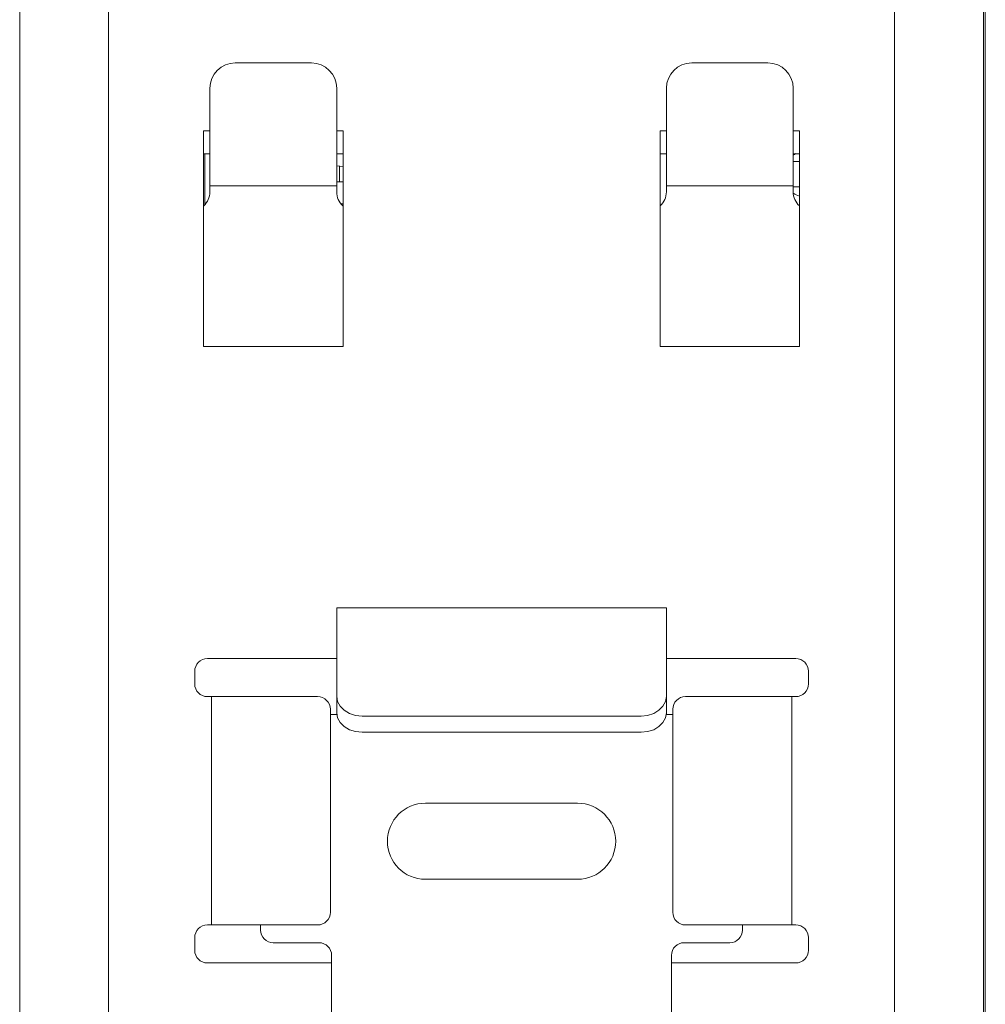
# Model space of a CAD drawing. Header units: millimetres. Extents: x -995 to -252, y -1463 to -938.
# Tile 23 of 24: x -366 to -328, y -1241 to -1202. Entities that reach past the tile are written whole.
import ezdxf

# ---------------------------------------------------------------- set-up
doc = ezdxf.new("R2010")
doc.units = ezdxf.units.MM
doc.header["$LTSCALE"] = 2
doc.layers.add('Line', color=3, linetype='Continuous', lineweight=9)

msp = doc.modelspace()

# ---------------------------------------------------------------- linework, layer by layer
at = {"layer": 'Line', "color": 7, "linetype": 'Continuous'}
for p, q in [((-365.846, -1271.432), (-365.846, -1147.432)), ((-327.846, -1271.432), (-327.846, -1147.432)), ((-327.771, -1194.132), (-327.771, -1257.632)), ((-354.346, -1203.75), (-357.346, -1203.75)), ((-339.346, -1203.75), (-336.346, -1203.75)), ((-358.346, -1208.832), (-358.346, -1204.75)), ((-353.346, -1208.832), (-353.346, -1204.75)), ((-340.346, -1208.832), (-340.346, -1204.75)), ((-335.346, -1208.832), (-335.346, -1204.75)), ((-358.551, -1209.335), (-358.551, -1207.332)), ((-353.346, -1207.81), (-353.096, -1207.837)), ((-353.239, -1207.822), (-353.239, -1208.439)), ((-335.096, -1207.632), (-335.346, -1207.632)), ((-353.346, -1208.591), (-358.346, -1208.591)), ((-353.346, -1208.439), (-353.096, -1208.439)), ((-340.346, -1208.591), (-335.346, -1208.591)), ((-335.096, -1208.632), (-335.346, -1208.632)), ((-353.096, -1209.302), (-353.166, -1209.31)), ((-353.346, -1229.372), (-353.346, -1228.729)), ((-340.346, -1229.432), (-340.346, -1228.729)), ((-353.597, -1229.432), (-353.346, -1229.432)), ((-353.346, -1229.393), (-353.346, -1229.432)), ((-340.095, -1229.432), (-340.346, -1229.432)), ((-341.346, -1230.138), (-352.346, -1230.138)), ((-343.846, -1232.932), (-349.846, -1232.932)), ((-349.846, -1235.932), (-343.846, -1235.932)), ((-356.346, -1237.932), (-356.346, -1237.732)), ((-337.346, -1237.732), (-337.346, -1237.932)), ((-355.846, -1238.432), (-354.046, -1238.432)), ((-337.846, -1238.432), (-339.646, -1238.432)), ((-353.546, -1238.932), (-353.546, -1244.932)), ((-340.146, -1244.932), (-340.146, -1238.932))]:
    msp.add_line(p, q, dxfattribs=at)
at = {"layer": 'Line', "color": 3, "linetype": 'Continuous'}
for p, q in [((-362.346, -1199.432), (-362.346, -1269.332)), ((-331.346, -1269.332), (-331.346, -1199.432)), ((-358.596, -1214.932), (-358.596, -1206.432)), ((-358.596, -1206.432), (-358.346, -1206.432)), ((-353.346, -1206.432), (-353.096, -1206.432)), ((-353.096, -1206.432), (-353.096, -1214.932)), ((-340.596, -1214.932), (-340.596, -1206.432)), ((-340.596, -1206.432), (-340.346, -1206.432)), ((-335.346, -1206.432), (-335.096, -1206.432)), ((-335.096, -1206.432), (-335.096, -1214.932)), ((-358.346, -1207.332), (-358.596, -1207.332)), ((-353.096, -1207.332), (-353.346, -1207.332)), ((-340.346, -1207.332), (-340.596, -1207.332)), ((-335.096, -1207.332), (-335.346, -1207.332)), ((-353.096, -1214.932), (-358.596, -1214.932)), ((-335.096, -1214.932), (-340.596, -1214.932)), ((-340.346, -1225.235), (-353.346, -1225.235)), ((-353.346, -1228.729), (-353.346, -1225.235)), ((-340.346, -1228.729), (-340.346, -1225.235)), ((-358.446, -1227.232), (-353.346, -1227.232)), ((-340.346, -1227.232), (-335.246, -1227.232)), ((-358.946, -1228.232), (-358.946, -1227.732)), ((-334.746, -1227.732), (-334.746, -1228.232)), ((-358.446, -1228.732), (-354.097, -1228.732)), ((-358.288, -1228.732), (-358.288, -1237.732)), ((-339.595, -1228.732), (-335.246, -1228.732)), ((-335.403, -1237.732), (-335.403, -1228.732)), ((-353.597, -1229.232), (-353.597, -1237.232)), ((-340.095, -1237.232), (-340.095, -1229.232)), ((-341.346, -1229.495), (-352.346, -1229.495)), ((-358.446, -1237.732), (-354.097, -1237.732)), ((-339.595, -1237.732), (-335.246, -1237.732)), ((-358.946, -1238.732), (-358.946, -1238.232)), ((-334.746, -1238.232), (-334.746, -1238.732)), ((-353.546, -1239.232), (-358.446, -1239.232)), ((-335.246, -1239.232), (-340.146, -1239.232))]:
    msp.add_line(p, q, dxfattribs=at)
for points in [[(-353.346, -1228.729), (-353.312, -1228.928), (-353.212, -1229.112), (-353.053, -1229.271), (-352.846, -1229.393), (-352.605, -1229.469), (-352.346, -1229.495)], [(-341.346, -1229.495), (-341.087, -1229.469), (-340.846, -1229.393), (-340.639, -1229.271), (-340.48, -1229.112), (-340.38, -1228.928), (-340.346, -1228.729)]]:
    msp.add_lwpolyline(points, dxfattribs=at)
at = {"layer": 'Line', "color": 7, "linetype": 'Continuous'}
for points in [[(-352.346, -1230.138), (-352.605, -1230.112), (-352.846, -1230.036), (-353.053, -1229.914), (-353.212, -1229.755), (-353.312, -1229.57), (-353.346, -1229.372)], [(-340.346, -1229.372), (-340.38, -1229.57), (-340.48, -1229.755), (-340.639, -1229.914), (-340.846, -1230.036), (-341.087, -1230.112), (-341.346, -1230.138)]]:
    msp.add_lwpolyline(points, dxfattribs=at)
for centre, radius, start, end in [((-357.346, -1204.75), 1, 90, 180), ((-354.346, -1204.75), 1, 0, 90), ((-339.346, -1204.75), 1, 90, 180), ((-336.346, -1204.75), 1, 0, 90), ((-334.846, -1208.132), 0.9, 115.8161, 124.2348), ((-359.096, -1208.832), 0.75, 312.3983, 0), ((-352.596, -1208.832), 0.75, 180, 227.6017), ((-341.096, -1208.832), 0.75, 312.3983, 0), ((-334.596, -1208.832), 0.75, 180, 227.6017), ((-334.846, -1208.132), 0.9, 236.2154, 253.6836), ((-349.846, -1234.432), 1.5, 90, 270), ((-343.846, -1234.432), 1.5, 270, 90), ((-355.846, -1237.932), 0.5, 180, 270), ((-337.846, -1237.932), 0.5, 270, 0), ((-354.046, -1238.932), 0.5, 0, 90), ((-339.646, -1238.932), 0.5, 90, 180)]:
    msp.add_arc(centre, radius, start, end, dxfattribs=at)
at = {"layer": 'Line', "color": 3, "linetype": 'Continuous'}
for centre, start, end in [((-358.446, -1227.732), 90, 180), ((-335.246, -1227.732), 0, 90), ((-358.446, -1228.232), 180, 270), ((-335.246, -1228.232), 270, 0), ((-354.097, -1229.232), 0, 90), ((-339.595, -1229.232), 90, 180), ((-354.097, -1237.232), 270, 0), ((-339.595, -1237.232), 180, 270), ((-358.446, -1238.232), 90, 180), ((-335.246, -1238.232), 0, 90), ((-358.446, -1238.732), 180, 270), ((-335.246, -1238.732), 270, 0)]:
    msp.add_arc(centre, 0.5, start, end, dxfattribs=at)

doc.saveas('drawing.dxf')
